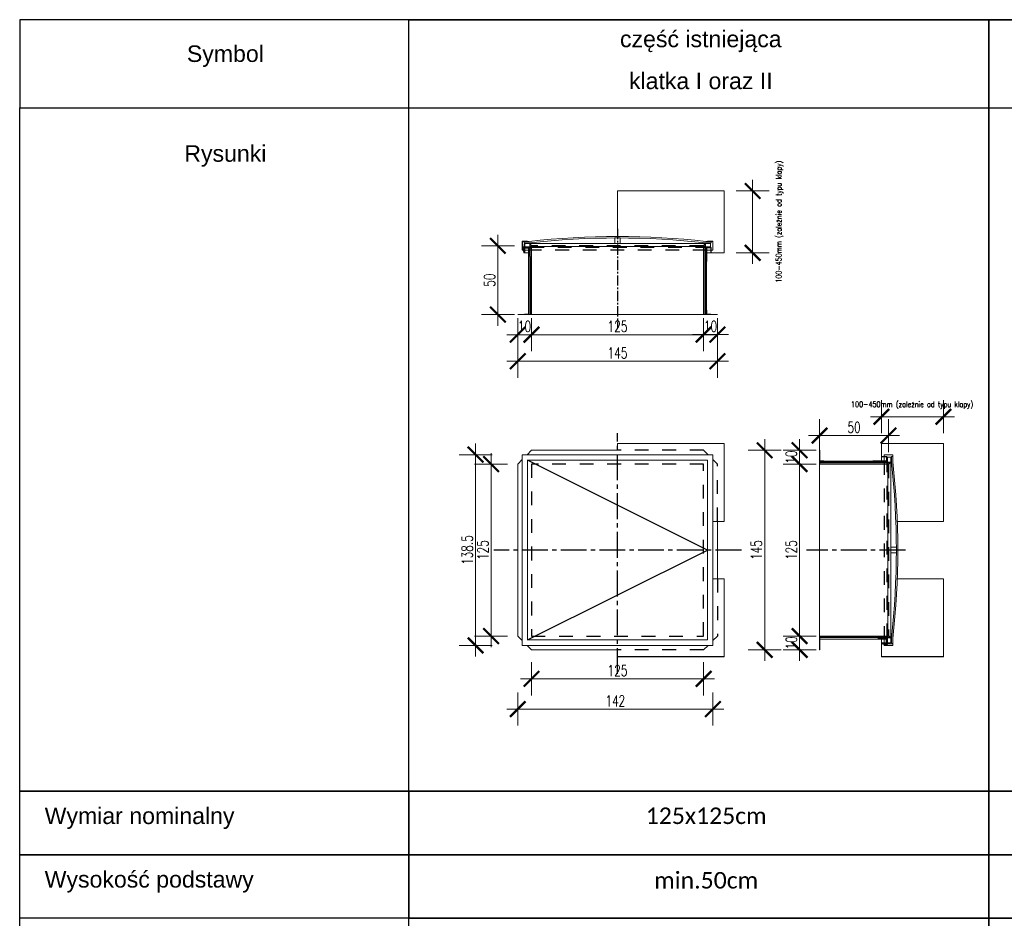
# Model space of a CAD drawing. Header units: millimetres. Extents: x 3270 to 4395, y 1975 to 3283.
# Tile 2 of 3: x 3270 to 3985, y 2630 to 3283. Entities that reach past the tile are written whole.
import ezdxf

# ---------------------------------------------------------------- set-up
doc = ezdxf.new("R2010")
doc.units = ezdxf.units.MM
doc.linetypes.add('CENTER2', pattern=[1.125, 0.75, -0.125, 0.125, -0.125])
doc.linetypes.add('PRZERYW', pattern=[4, 2, -2])
for name, color, linetype in [('CIENKA', 1, 'Continuous'), ('DESCR', 43, 'Continuous'), ('OSIE', 4, 'CENTER2'), ('PRZERYWANA', 1, 'PRZERYW')]:
    doc.layers.add(name, color=color, linetype=linetype)
doc.layers.add('GRUBA', color=7, linetype='Continuous', lineweight=18)
doc.layers.add('WYMIAROWA', color=5, linetype='Continuous', lineweight=5)
doc.styles.add('SIMPLEX', font='SIMPLEX.SHX', dxfattribs={"width": 0.7})
doc.styles.get("Standard").update_dxf_attribs({"font": 'arial.ttf'})
doc.linetypes.add('BATTING', pattern='A,0.0001,-0.1,[134,ltypeshp.shx,S=0.1,R=0,X=-0.1,Y=0],-0.2,[134,ltypeshp.shx,S=0.1,R=180,X=0.1,Y=0],-0.1', length=0.4001)
doc.dimstyles.new('OL PB 100', dxfattribs={"dimscale": 4, "dimtxt": 4, "dimasz": 0.2, "dimexe": 10, "dimexo": 10, "dimgap": 0.5, "dimtad": 1, "dimdec": 1, "dimrnd": 0.5, "dimzin": 9, "dimdsep": 46, "dimtxsty": 'SIMPLEX', "dimblk": 'thick_MSz', "dimcen": 0.05, "dimdle": 8, "dimse1": 1, "dimse2": 1, "dimclrd": 256, "dimclre": 256, "dimclrt": 3, "dimadec": 1, "dimazin": 2, "dimtfac": 1, "dimtdec": 1, "dimtix": 1, "dimtofl": 0, "dimtmove": 2, "dimatfit": 3, "dimldrblk": 'thick_MSz', "dimfxl": 10, "dimfxlon": 1, "dimtolj": 1, "dimlwd": -1, "dimlwe": -1, "dimarcsym": 0})

# ---------------------------------------------------------------- blocks, each defined once
blk = doc.blocks.new('thick_MSz')
for p, q in [((0, 15), (0, -15)), ((-10, 0), (10, 0))]:
    blk.add_line(p, q)
at = {"const_width": 2, "elevation": 2}
blk.add_lwpolyline([(-7.07, -7.07), (7.07, 7.07)], dxfattribs=at)
blk = doc.blocks.new('*D21')
at = {"layer": 'Defpoints', "color": 0, "transparency": 16777216}
for p in [(3641.61, 2834.78), (3766.61, 2834.78), (3766.61, 2803.71)]:
    blk.add_point(p, dxfattribs=at)
at = {"layer": 'WYMIAROWA', "transparency": 16777216}
blk.add_line((3642.41, 2803.71), (3765.81, 2803.71), dxfattribs=at)
at = {"layer": 'WYMIAROWA', "transparency": 16777216, "xscale": 0.8, "yscale": 0.8, "zscale": 0.8, "rotation": 180}
blk.add_blockref('thick_MSz', (3641.61, 2803.71), dxfattribs=at)
at = {"layer": 'WYMIAROWA', "transparency": 16777216, "xscale": 0.8, "yscale": 0.8, "zscale": 0.8}
blk.add_blockref('thick_MSz', (3766.61, 2803.71), dxfattribs=at)
at = {"layer": 'WYMIAROWA', "color": 3, "transparency": 16777216, "insert": (3704.11, 2809.71), "char_height": 8, "attachment_point": 5, "style": 'SIMPLEX'}
blk.add_mtext('\\A1;125', dxfattribs=at)
blk = doc.blocks.new('*D22')
at = {"layer": 'Defpoints', "color": 0, "transparency": 16777216}
for p in [(3631.61, 2834.78), (3773.4, 2834.78), (3773.4, 2781.71)]:
    blk.add_point(p, dxfattribs=at)
at = {"layer": 'WYMIAROWA', "transparency": 16777216}
blk.add_line((3632.41, 2781.71), (3772.6, 2781.71), dxfattribs=at)
at = {"layer": 'WYMIAROWA', "transparency": 16777216, "xscale": 0.8, "yscale": 0.8, "zscale": 0.8, "rotation": 180}
blk.add_blockref('thick_MSz', (3631.61, 2781.71), dxfattribs=at)
at = {"layer": 'WYMIAROWA', "transparency": 16777216, "xscale": 0.8, "yscale": 0.8, "zscale": 0.8}
blk.add_blockref('thick_MSz', (3773.4, 2781.71), dxfattribs=at)
at = {"layer": 'WYMIAROWA', "color": 3, "transparency": 16777216, "insert": (3702.51, 2787.71), "char_height": 8, "attachment_point": 5, "style": 'SIMPLEX'}
blk.add_mtext('\\A1;142', dxfattribs=at)
blk = doc.blocks.new('*D23')
at = {"layer": 'Defpoints', "color": 0, "transparency": 16777216}
for p in [(3612.27, 2959.78), (3641.61, 2959.78), (3641.61, 2834.78)]:
    blk.add_point(p, dxfattribs=at)
at = {"layer": 'WYMIAROWA', "transparency": 16777216}
blk.add_line((3612.27, 2835.58), (3612.27, 2958.98), dxfattribs=at)
at = {"layer": 'WYMIAROWA', "transparency": 16777216, "xscale": 0.8, "yscale": 0.8, "zscale": 0.8}
for p, rotation in [((3612.27, 2959.78), 90), ((3612.27, 2834.78), 270)]:
    blk.add_blockref('thick_MSz', p, dxfattribs=dict(at, rotation=rotation))
at = {"layer": 'WYMIAROWA', "color": 3, "transparency": 16777216, "insert": (3606.27, 2897.28), "char_height": 8, "attachment_point": 5, "rotation": 90, "style": 'SIMPLEX'}
blk.add_mtext('\\A1;125', dxfattribs=at)
blk = doc.blocks.new('*D24')
at = {"layer": 'Defpoints', "color": 0, "transparency": 16777216}
for p in [(3600.98, 2966.58), (3634.81, 2966.58), (3634.81, 2827.99)]:
    blk.add_point(p, dxfattribs=at)
at = {"layer": 'WYMIAROWA', "transparency": 16777216}
blk.add_line((3600.98, 2828.79), (3600.98, 2965.78), dxfattribs=at)
at = {"layer": 'WYMIAROWA', "transparency": 16777216, "xscale": 0.8, "yscale": 0.8, "zscale": 0.8}
for p, rotation in [((3600.98, 2966.58), 90), ((3600.98, 2827.99), 270)]:
    blk.add_blockref('thick_MSz', p, dxfattribs=dict(at, rotation=rotation))
at = {"layer": 'WYMIAROWA', "color": 3, "transparency": 16777216, "insert": (3594.98, 2897.28), "char_height": 8, "attachment_point": 5, "rotation": 90, "style": 'SIMPLEX'}
blk.add_mtext('\\A1;138.5', dxfattribs=at)
blk = doc.blocks.new('*D26')
at = {"layer": 'Defpoints', "color": 0, "transparency": 16777216}
for p in [(3900.84, 2980.45), (3850.85, 2959.78), (3900.84, 2959.78)]:
    blk.add_point(p, dxfattribs=at)
at = {"layer": 'WYMIAROWA', "transparency": 16777216}
blk.add_line((3851.65, 2980.45), (3900.04, 2980.45), dxfattribs=at)
at = {"layer": 'WYMIAROWA', "transparency": 16777216, "xscale": 0.8, "yscale": 0.8, "zscale": 0.8, "rotation": 180}
blk.add_blockref('thick_MSz', (3850.85, 2980.45), dxfattribs=at)
at = {"layer": 'WYMIAROWA', "transparency": 16777216, "xscale": 0.8, "yscale": 0.8, "zscale": 0.8}
blk.add_blockref('thick_MSz', (3900.84, 2980.45), dxfattribs=at)
at = {"layer": 'WYMIAROWA', "color": 3, "transparency": 16777216, "insert": (3875.85, 2986.45), "char_height": 8, "attachment_point": 5, "style": 'SIMPLEX'}
blk.add_mtext('\\A1;50', dxfattribs=at)
blk = doc.blocks.new('*D25')
at = {"layer": 'Defpoints', "color": 0, "transparency": 16777216}
for p in [(3940.75, 2994.15), (3895.75, 2974.78), (3940.75, 2974.78)]:
    blk.add_point(p, dxfattribs=at)
at = {"layer": 'WYMIAROWA', "transparency": 16777216}
blk.add_line((3896.55, 2994.15), (3939.95, 2994.15), dxfattribs=at)
at = {"layer": 'WYMIAROWA', "transparency": 16777216, "xscale": 0.8, "yscale": 0.8, "zscale": 0.8, "rotation": 180}
blk.add_blockref('thick_MSz', (3895.75, 2994.15), dxfattribs=at)
at = {"layer": 'WYMIAROWA', "transparency": 16777216, "xscale": 0.8, "yscale": 0.8, "zscale": 0.8}
blk.add_blockref('thick_MSz', (3940.75, 2994.15), dxfattribs=at)
at = {"layer": 'WYMIAROWA', "color": 3, "transparency": 16777216, "insert": (3918.05, 3002.54), "char_height": 4, "attachment_point": 5, "style": 'SIMPLEX'}
blk.add_mtext('\\A1;100-450mm (zależnie od typu klapy)', dxfattribs=at)
blk = doc.blocks.new('*D30')
at = {"layer": 'Defpoints', "color": 0, "transparency": 16777216}
for p in [(3617.19, 3118.31), (3637.86, 3118.31), (3637.86, 3068.31)]:
    blk.add_point(p, dxfattribs=at)
at = {"layer": 'WYMIAROWA', "transparency": 16777216}
blk.add_line((3617.19, 3069.11), (3617.19, 3117.51), dxfattribs=at)
at = {"layer": 'WYMIAROWA', "transparency": 16777216, "xscale": 0.8, "yscale": 0.8, "zscale": 0.8}
for p, rotation in [((3617.19, 3118.31), 90), ((3617.19, 3068.31), 270)]:
    blk.add_blockref('thick_MSz', p, dxfattribs=dict(at, rotation=rotation))
at = {"layer": 'WYMIAROWA', "color": 3, "transparency": 16777216, "insert": (3611.19, 3093.31), "char_height": 8, "attachment_point": 5, "rotation": 90, "style": 'SIMPLEX'}
blk.add_mtext('\\A1;50', dxfattribs=at)
blk = doc.blocks.new('*D29')
at = {"layer": 'Defpoints', "color": 0, "transparency": 16777216}
for p in [(3782.86, 3158.21), (3802.23, 3158.21), (3782.86, 3113.21)]:
    blk.add_point(p, dxfattribs=at)
at = {"layer": 'WYMIAROWA', "transparency": 16777216}
blk.add_line((3802.23, 3114.01), (3802.23, 3157.41), dxfattribs=at)
at = {"layer": 'WYMIAROWA', "transparency": 16777216, "xscale": 0.8, "yscale": 0.8, "zscale": 0.8}
for p, rotation in [((3802.23, 3158.21), 90), ((3802.23, 3113.21), 270)]:
    blk.add_blockref('thick_MSz', p, dxfattribs=dict(at, rotation=rotation))
at = {"layer": 'WYMIAROWA', "color": 3, "transparency": 16777216, "insert": (3821.8, 3135.85), "char_height": 4, "attachment_point": 5, "rotation": 90, "style": 'SIMPLEX'}
blk.add_mtext('\\A1;100-450mm (zależnie od typu klapy)', dxfattribs=at)
blk = doc.blocks.new('*D34')
at = {"layer": 'Defpoints', "color": 0, "transparency": 16777216}
for p in [(3641.61, 3063.71), (3766.61, 3063.71), (3641.61, 3053.75)]:
    blk.add_point(p, dxfattribs=at)
at = {"layer": 'WYMIAROWA', "transparency": 16777216}
blk.add_line((3765.81, 3053.75), (3642.41, 3053.75), dxfattribs=at)
at = {"layer": 'WYMIAROWA', "transparency": 16777216, "xscale": 0.8, "yscale": 0.8, "zscale": 0.8, "rotation": 180}
blk.add_blockref('thick_MSz', (3641.61, 3053.75), dxfattribs=at)
at = {"layer": 'WYMIAROWA', "transparency": 16777216, "xscale": 0.8, "yscale": 0.8, "zscale": 0.8}
blk.add_blockref('thick_MSz', (3766.61, 3053.75), dxfattribs=at)
at = {"layer": 'WYMIAROWA', "color": 3, "transparency": 16777216, "insert": (3704.11, 3059.75), "char_height": 8, "attachment_point": 5, "style": 'SIMPLEX'}
blk.add_mtext('\\A1;125', dxfattribs=at)
blk = doc.blocks.new('*D35')
at = {"layer": 'Defpoints', "color": 0, "transparency": 16777216}
for p in [(3631.61, 3068.31), (3641.61, 3068.56), (3631.61, 3053.75)]:
    blk.add_point(p, dxfattribs=at)
at = {"layer": 'WYMIAROWA', "transparency": 16777216}
for p, q in [((3630.81, 3053.75), (3630.01, 3053.75)), ((3642.41, 3053.75), (3643.21, 3053.75))]:
    blk.add_line(p, q, dxfattribs=at)
at = {"layer": 'WYMIAROWA', "transparency": 16777216, "xscale": 0.8, "yscale": 0.8, "zscale": 0.8}
blk.add_blockref('thick_MSz', (3631.61, 3053.75), dxfattribs=at)
at = {"layer": 'WYMIAROWA', "transparency": 16777216, "xscale": 0.8, "yscale": 0.8, "zscale": 0.8, "rotation": 180}
blk.add_blockref('thick_MSz', (3641.61, 3053.75), dxfattribs=at)
at = {"layer": 'WYMIAROWA', "color": 3, "transparency": 16777216, "insert": (3636.61, 3059.75), "char_height": 8, "attachment_point": 5, "style": 'SIMPLEX'}
blk.add_mtext('\\A1;10', dxfattribs=at)
blk = doc.blocks.new('*D36')
at = {"layer": 'Defpoints', "color": 0, "transparency": 16777216}
for p in [(3766.61, 3068.39), (3776.61, 3068.39), (3776.61, 3053.82)]:
    blk.add_point(p, dxfattribs=at)
at = {"layer": 'WYMIAROWA', "transparency": 16777216}
for p, q in [((3765.81, 3053.82), (3765.01, 3053.82)), ((3777.41, 3053.82), (3778.21, 3053.82))]:
    blk.add_line(p, q, dxfattribs=at)
at = {"layer": 'WYMIAROWA', "transparency": 16777216, "xscale": 0.8, "yscale": 0.8, "zscale": 0.8}
blk.add_blockref('thick_MSz', (3766.61, 3053.82), dxfattribs=at)
at = {"layer": 'WYMIAROWA', "transparency": 16777216, "xscale": 0.8, "yscale": 0.8, "zscale": 0.8, "rotation": 180}
blk.add_blockref('thick_MSz', (3776.61, 3053.82), dxfattribs=at)
at = {"layer": 'WYMIAROWA', "color": 3, "transparency": 16777216, "insert": (3771.61, 3059.82), "char_height": 8, "attachment_point": 5, "style": 'SIMPLEX'}
blk.add_mtext('\\A1;10', dxfattribs=at)
blk = doc.blocks.new('*D33')
at = {"layer": 'Defpoints', "color": 0, "transparency": 16777216}
for p in [(3631.61, 3068.31), (3776.61, 3068.39), (3631.61, 3034.49)]:
    blk.add_point(p, dxfattribs=at)
at = {"layer": 'WYMIAROWA', "transparency": 16777216}
blk.add_line((3775.81, 3034.49), (3632.41, 3034.49), dxfattribs=at)
at = {"layer": 'WYMIAROWA', "transparency": 16777216, "xscale": 0.8, "yscale": 0.8, "zscale": 0.8, "rotation": 180}
blk.add_blockref('thick_MSz', (3631.61, 3034.49), dxfattribs=at)
at = {"layer": 'WYMIAROWA', "transparency": 16777216, "xscale": 0.8, "yscale": 0.8, "zscale": 0.8}
blk.add_blockref('thick_MSz', (3776.61, 3034.49), dxfattribs=at)
at = {"layer": 'WYMIAROWA', "color": 3, "transparency": 16777216, "insert": (3704.11, 3040.49), "char_height": 8, "attachment_point": 5, "style": 'SIMPLEX'}
blk.add_mtext('\\A1;145', dxfattribs=at)
blk = doc.blocks.new('*D38')
at = {"layer": 'Defpoints', "color": 0, "transparency": 16777216}
for p in [(3846.25, 2959.78), (3836.28, 2834.78), (3846.25, 2834.78)]:
    blk.add_point(p, dxfattribs=at)
at = {"layer": 'WYMIAROWA', "transparency": 16777216}
blk.add_line((3836.28, 2958.98), (3836.28, 2835.58), dxfattribs=at)
at = {"layer": 'WYMIAROWA', "transparency": 16777216, "xscale": 0.8, "yscale": 0.8, "zscale": 0.8}
for p, rotation in [((3836.28, 2959.78), 90), ((3836.28, 2834.78), 270)]:
    blk.add_blockref('thick_MSz', p, dxfattribs=dict(at, rotation=rotation))
at = {"layer": 'WYMIAROWA', "color": 3, "transparency": 16777216, "insert": (3830.28, 2897.28), "char_height": 8, "attachment_point": 5, "rotation": 90, "style": 'SIMPLEX'}
blk.add_mtext('\\A1;125', dxfattribs=at)
blk = doc.blocks.new('*D39')
at = {"layer": 'Defpoints', "color": 0, "transparency": 16777216}
for p in [(3851.1, 2834.78), (3836.36, 2824.78), (3850.92, 2824.78)]:
    blk.add_point(p, dxfattribs=at)
at = {"layer": 'WYMIAROWA', "transparency": 16777216}
for p, q in [((3836.36, 2835.58), (3836.36, 2836.38)), ((3836.36, 2823.98), (3836.36, 2823.18))]:
    blk.add_line(p, q, dxfattribs=at)
at = {"layer": 'WYMIAROWA', "transparency": 16777216, "xscale": 0.8, "yscale": 0.8, "zscale": 0.8}
for p, rotation in [((3836.36, 2834.78), 270), ((3836.36, 2824.78), 90)]:
    blk.add_blockref('thick_MSz', p, dxfattribs=dict(at, rotation=rotation))
at = {"layer": 'WYMIAROWA', "color": 3, "transparency": 16777216, "insert": (3830.36, 2829.78), "char_height": 8, "attachment_point": 5, "rotation": 90, "style": 'SIMPLEX'}
blk.add_mtext('\\A1;10', dxfattribs=at)
blk = doc.blocks.new('*D40')
at = {"layer": 'Defpoints', "color": 0, "transparency": 16777216}
for p in [(3836.28, 2969.78), (3850.85, 2969.78), (3850.85, 2959.78)]:
    blk.add_point(p, dxfattribs=at)
at = {"layer": 'WYMIAROWA', "transparency": 16777216}
for p, q in [((3836.28, 2970.58), (3836.28, 2971.38)), ((3836.28, 2958.98), (3836.28, 2958.18))]:
    blk.add_line(p, q, dxfattribs=at)
at = {"layer": 'WYMIAROWA', "transparency": 16777216, "xscale": 0.8, "yscale": 0.8, "zscale": 0.8}
for p, rotation in [((3836.28, 2969.78), 270), ((3836.28, 2959.78), 90)]:
    blk.add_blockref('thick_MSz', p, dxfattribs=dict(at, rotation=rotation))
at = {"layer": 'WYMIAROWA', "color": 3, "transparency": 16777216, "insert": (3830.28, 2964.78), "char_height": 8, "attachment_point": 5, "rotation": 90, "style": 'SIMPLEX'}
blk.add_mtext('\\A1;10', dxfattribs=at)
blk = doc.blocks.new('*D37')
at = {"layer": 'Defpoints', "color": 0, "transparency": 16777216}
for p in [(3850.85, 2969.78), (3810.96, 2824.78), (3850.92, 2824.78)]:
    blk.add_point(p, dxfattribs=at)
at = {"layer": 'WYMIAROWA', "transparency": 16777216}
blk.add_line((3810.96, 2968.98), (3810.96, 2825.58), dxfattribs=at)
at = {"layer": 'WYMIAROWA', "transparency": 16777216, "xscale": 0.8, "yscale": 0.8, "zscale": 0.8}
for p, rotation in [((3810.96, 2969.78), 90), ((3810.96, 2824.78), 270)]:
    blk.add_blockref('thick_MSz', p, dxfattribs=dict(at, rotation=rotation))
at = {"layer": 'WYMIAROWA', "color": 3, "transparency": 16777216, "insert": (3804.96, 2897.28), "char_height": 8, "attachment_point": 5, "rotation": 90, "style": 'SIMPLEX'}
blk.add_mtext('\\A1;145', dxfattribs=at)

msp = doc.modelspace()

# ---------------------------------------------------------------- linework, layer by layer
at = {"layer": 'CIENKA', "color": 252, "linetype": 'BATTING', "ltscale": 0.1}
msp.add_line((3640.25, 3110.66), (3640.25, 3116.66), dxfattribs=at)
at = {"layer": 'CIENKA', "linetype": 'BATTING', "ltscale": 2}
for p, q in [((3767.76, 3116.96), (3767.76, 3068.46)), ((3640.46, 3110.66), (3640.46, 3068.46)), ((3899.5, 2960.93), (3851, 2960.93)), ((3893.2, 2833.63), (3851, 2833.63))]:
    msp.add_line(p, q, dxfattribs=at)
at = {"layer": 'CIENKA', "linetype": 'BATTING', "ltscale": 20}
msp.add_line((3893.2, 2833.42), (3899.2, 2833.42), dxfattribs=at)
at = {"layer": 'CIENKA', "color": 4}
msp.add_lwpolyline([(3638.78, 2831.96), (3769.43, 2897.28), (3638.78, 2962.61)], dxfattribs=at)
at = {"layer": 'DESCR'}
msp.add_line((3269.89, 2722.02), (3973.74, 2722.02), dxfattribs=at)
for points in [[(3269.89, 3218.62), (4389.51, 3218.62), (4389.51, 3282.63), (3269.89, 3282.63)], [(3552.58, 3282.63), (3973.74, 3282.63), (3973.74, 2722.02), (3552.58, 2722.02)], [(3973.74, 3282.63), (4394.91, 3282.63), (4394.91, 2722.02), (3973.74, 2722.02)], [(3269.89, 3218.62), (4394.91, 3218.62), (4394.91, 2020.66), (3269.89, 2020.66)], [(3269.89, 2722.02), (3552.58, 2722.02), (3552.58, 2722.02), (3269.89, 2722.02)], [(3269.89, 2722.02), (3552.58, 2722.02), (3552.58, 2675.87), (3269.89, 2675.87)], [(3552.58, 2722.02), (3973.74, 2722.02), (3973.74, 2722.02), (3552.58, 2722.02)], [(3552.58, 2722.02), (3973.74, 2722.02), (3973.74, 2675.87), (3552.58, 2675.87)], [(3973.74, 2722.02), (4394.91, 2722.02), (4394.91, 2722.02), (3973.74, 2722.02)], [(3973.74, 2722.02), (4394.91, 2722.02), (4394.91, 2675.87), (3973.74, 2675.87)], [(3269.89, 2675.87), (3552.58, 2675.87), (3552.58, 2629.71), (3269.89, 2629.71)], [(3552.58, 2675.87), (3973.74, 2675.87), (3973.74, 2629.71), (3552.58, 2629.71)], [(3973.74, 2675.87), (4394.91, 2675.87), (4394.91, 2629.71), (3973.74, 2629.71)], [(3552.58, 2629.71), (3973.74, 2629.71), (3973.74, 2583.55), (3552.58, 2583.55)], [(3973.74, 2629.71), (4394.91, 2629.71), (4394.91, 2583.55), (3973.74, 2583.55)]]:
    msp.add_lwpolyline(points, close=True, dxfattribs=at)
msp.add_lwpolyline([(3552.58, 2722.02), (3552.58, 3218.62)], dxfattribs=at)
at = {"layer": 'GRUBA'}
for p, q in [((3781.61, 3158.21), (3704.11, 3158.21)), ((3704.11, 3158.21), (3704.11, 3125.1)), ((3781.48, 3113.34), (3781.48, 3158.21)), ((3781.61, 3113.21), (3781.61, 3158.21)), ((3634.81, 3115.11), (3634.81, 3121.36)), ((3634.96, 3121.31), (3634.96, 3115.11)), ((3635.06, 3121.61), (3638.78, 3121.61)), ((3638.81, 3121.46), (3635.11, 3121.46)), ((3636.17, 3118), (3635.83, 3117.32)), ((3636.13, 3117.32), (3636.47, 3118)), ((3639.92, 3121.46), (3636.18, 3121.46)), ((3636.18, 3121.46), (3636.18, 3120.41)), ((3639.92, 3120.41), (3636.18, 3120.41)), ((3636.2, 3118.13), (3636.2, 3119.86)), ((3636.2, 3119.86), (3636.5, 3119.86)), ((3636.51, 3119.86), (3636.51, 3118.13)), ((3638.01, 3120.11), (3638.01, 3120.41)), ((3638.78, 3121.61), (3638.78, 3121.46)), ((3639.01, 3120.11), (3639.01, 3120.41)), ((3767.96, 3120.11), (3640.26, 3120.11)), ((3640.51, 3119.84), (3642.4, 3117.78)), ((3640.62, 3117.16), (3641.22, 3118.21)), ((3641.27, 3117.99), (3640.75, 3117.09)), ((3641.43, 3118.31), (3641.61, 3118.31)), ((3641.46, 3068.56), (3641.46, 3117.94)), ((3641.61, 3118.31), (3641.91, 3118.31)), ((3641.61, 3118.11), (3641.61, 3118.31)), ((3641.61, 3118.11), (3641.61, 3068.56)), ((3641.61, 3118.11), (3641.61, 3068.56)), ((3702.11, 3124.06), (3702.11, 3120.11)), ((3706.11, 3124.06), (3702.11, 3124.06)), ((3704.11, 3124.26), (3704.11, 3124.06)), ((3706.11, 3124.06), (3706.11, 3120.11)), ((3767.71, 3119.84), (3765.82, 3117.78)), ((3766.61, 3118.31), (3766.3, 3118.31)), ((3766.61, 3118.11), (3766.61, 3118.31)), ((3766.78, 3118.31), (3766.61, 3118.31)), ((3766.61, 3118.11), (3766.61, 3068.56)), ((3766.76, 3068.56), (3766.76, 3117.94)), ((3766.94, 3117.99), (3767.46, 3117.09)), ((3767.59, 3117.16), (3766.99, 3118.21)), ((3768.3, 3121.46), (3772.04, 3121.46)), ((3769.21, 3121.46), (3768.3, 3121.46)), ((3768.3, 3120.41), (3772.04, 3120.41)), ((3769.21, 3120.11), (3769.21, 3120.41)), ((3770.21, 3120.41), (3769.21, 3120.41)), ((3770.24, 3121.46), (3769.24, 3121.46)), ((3769.4, 3121.46), (3773.1, 3121.46)), ((3773.15, 3121.61), (3769.43, 3121.61)), ((3769.43, 3121.61), (3769.43, 3121.46)), ((3770.21, 3120.11), (3770.21, 3120.41)), ((3772.04, 3121.46), (3772.04, 3120.41)), ((3773.25, 3121.31), (3773.25, 3115.11)), ((3773.4, 3115.11), (3773.4, 3121.36)), ((3634.81, 3115.11), (3634.96, 3115.11)), ((3634.96, 3115.11), (3635.8, 3115.11)), ((3635.8, 3114.16), (3635.8, 3117.19)), ((3636.1, 3114.62), (3636.1, 3117.19)), ((3636.11, 3114.62), (3636.11, 3116.86)), ((3636.11, 3115.04), (3636.26, 3115.04)), ((3636.11, 3113.21), (3636.11, 3113.7)), ((3636.26, 3113.21), (3636.11, 3113.21)), ((3636.26, 3116.86), (3636.26, 3114.66)), ((3636.26, 3115.92), (3636.26, 3114.66)), ((3636.5, 3115.11), (3636.26, 3115.11)), ((3636.26, 3113.66), (3636.26, 3113.21)), ((3636.26, 3113.21), (3639.36, 3113.21)), ((3636.3, 3114.66), (3636.5, 3114.66)), ((3636.3, 3114.36), (3636.5, 3114.36)), ((3636.36, 3117.11), (3640.53, 3117.11)), ((3640.53, 3116.96), (3636.36, 3116.96)), ((3636.5, 3116.66), (3636.5, 3114.16)), ((3636.8, 3116.56), (3636.8, 3114.16)), ((3639.36, 3115.11), (3636.8, 3115.11)), ((3641, 3116.66), (3636.9, 3116.66)), ((3638.01, 3117.11), (3638.01, 3117.41)), ((3638.08, 3117.11), (3638.58, 3117.11)), ((3638.08, 3117.11), (3638.58, 3117.11)), ((3639.01, 3117.11), (3639.01, 3117.41)), ((3639.36, 3106.96), (3639.36, 3116.66)), ((3639.46, 3068.46), (3639.46, 3116.66)), ((3640.26, 3117.41), (3640.76, 3117.41)), ((3641.16, 3116.96), (3640.53, 3116.96)), ((3641.1, 3116.56), (3641.1, 3110.66)), ((3765.82, 3117.78), (3642.4, 3117.78)), ((3767.96, 3117.41), (3767.45, 3117.41)), ((3771.86, 3117.11), (3767.68, 3117.11)), ((3767.68, 3116.96), (3771.86, 3116.96)), ((3768.76, 3068.46), (3768.76, 3116.96)), ((3768.86, 3106.96), (3768.86, 3116.71)), ((3771.96, 3115.11), (3768.86, 3115.11)), ((3768.86, 3113.34), (3771.96, 3113.34)), ((3771.96, 3113.21), (3768.86, 3113.21)), ((3768.86, 3113.21), (3781.61, 3113.21)), ((3769.01, 3116.86), (3770.76, 3116.86)), ((3769.21, 3117.11), (3769.21, 3117.41)), ((3770.14, 3117.11), (3769.64, 3117.11)), ((3770.21, 3117.11), (3770.21, 3117.41)), ((3770.76, 3116.86), (3770.76, 3116.96)), ((3771.96, 3116.86), (3771.96, 3113.21)), ((3771.96, 3115.92), (3771.96, 3113.21)), ((3771.96, 3113.66), (3771.96, 3113.21)), ((3771.96, 3113.21), (3772.11, 3113.21)), ((3772.11, 3113.21), (3772.11, 3116.86)), ((3773.25, 3115.11), (3772.11, 3115.11)), ((3772.11, 3113.21), (3772.11, 3113.7)), ((3772.11, 3113.34), (3781.48, 3113.34)), ((3773.4, 3115.11), (3773.25, 3115.11)), ((3639.46, 3106.96), (3639.36, 3106.96)), ((3641.1, 3110.66), (3641.46, 3110.66)), ((3768.76, 3106.96), (3768.86, 3106.96)), ((3631.61, 3068.46), (3641.36, 3068.46)), ((3631.61, 3068.31), (3631.61, 3068.46)), ((3641.36, 3068.31), (3631.61, 3068.31)), ((3636.46, 3068.56), (3639.21, 3068.56)), ((3636.46, 3068.46), (3636.46, 3068.56)), ((3639.36, 3068.71), (3639.36, 3071.46)), ((3639.36, 3071.46), (3639.46, 3071.46)), ((3766.61, 3068.31), (3641.61, 3068.31)), ((3766.61, 3068.31), (3749.98, 3068.31)), ((3776.61, 3068.46), (3766.86, 3068.46)), ((3766.86, 3068.31), (3776.61, 3068.31)), ((3768.86, 3071.46), (3768.76, 3071.46)), ((3768.86, 3068.71), (3768.86, 3071.46)), ((3771.76, 3068.56), (3769.01, 3068.56)), ((3771.76, 3068.46), (3771.76, 3068.56)), ((3776.61, 3068.31), (3776.61, 3068.46)), ((3641.61, 2969.78), (3638.4, 2966.58)), ((3781.61, 2974.78), (3704.11, 2974.78)), ((3704.11, 2974.78), (3704.11, 2969.78)), ((3781.48, 2974.66), (3704.11, 2974.66)), ((3781.48, 2918.11), (3781.48, 2974.66)), ((3781.61, 2918.11), (3781.61, 2974.78)), ((3850.85, 2960.03), (3850.85, 2969.78)), ((3850.85, 2969.78), (3851, 2969.78)), ((3851, 2969.78), (3851, 2960.03)), ((3895.75, 2974.78), (3940.75, 2974.78)), ((3895.75, 2962.03), (3895.75, 2974.78)), ((3895.87, 2974.66), (3940.75, 2974.66)), ((3895.87, 2965.28), (3895.87, 2974.66)), ((3940.75, 2974.78), (3940.75, 2918.11)), ((3634.81, 2962.99), (3631.61, 2959.78)), ((3851, 2964.93), (3851.1, 2964.93)), ((3851, 2961.93), (3899.5, 2961.93)), ((3851.1, 2964.93), (3851.1, 2962.18)), ((3851.25, 2962.03), (3854, 2962.03)), ((3854, 2962.03), (3854, 2961.93)), ((3889.5, 2961.93), (3889.5, 2962.03)), ((3889.5, 2962.03), (3899.25, 2962.03)), ((3895.75, 2965.28), (3899.4, 2965.28)), ((3895.75, 2965.28), (3896.24, 2965.28)), ((3895.75, 2965.13), (3895.75, 2965.28)), ((3898.45, 2965.13), (3895.75, 2965.13)), ((3899.4, 2965.13), (3895.75, 2965.13)), ((3896.2, 2965.13), (3895.75, 2965.13)), ((3895.75, 2965.13), (3895.75, 2962.03)), ((3895.87, 2962.03), (3895.87, 2965.13)), ((3897.65, 2966.58), (3903.9, 2966.58)), ((3897.65, 2966.58), (3897.65, 2966.43)), ((3903.85, 2966.43), (3897.65, 2966.43)), ((3897.65, 2966.43), (3897.65, 2965.29)), ((3897.65, 2965.13), (3897.65, 2962.03)), ((3899.4, 2962.18), (3899.4, 2963.93)), ((3899.4, 2963.93), (3899.5, 2963.93)), ((3899.5, 2960.85), (3899.5, 2965.03)), ((3900.52, 2960.12), (3899.62, 2960.64)), ((3899.65, 2965.03), (3899.65, 2960.85)), ((3899.65, 2963.38), (3899.95, 2963.38)), ((3899.65, 2963.31), (3899.65, 2962.81)), ((3899.65, 2962.38), (3899.95, 2962.38)), ((3899.7, 2960.77), (3900.74, 2960.16)), ((3899.95, 2961.13), (3899.95, 2960.62)), ((3902.37, 2960.88), (3900.31, 2958.99)), ((3902.65, 2963.38), (3902.95, 2963.38)), ((3902.65, 2962.38), (3902.95, 2962.38)), ((3902.65, 2961.13), (3902.65, 2833.43)), ((3902.95, 2961.47), (3902.95, 2965.21)), ((3904, 2965.21), (3902.95, 2965.21)), ((3902.95, 2963.38), (3902.95, 2962.38)), ((3904, 2962.58), (3904, 2966.28)), ((3904, 2961.47), (3904, 2965.21)), ((3904, 2963.41), (3904, 2962.41)), ((3904.15, 2962.61), (3904, 2962.61)), ((3904, 2962.38), (3904, 2961.47)), ((3904.15, 2966.33), (3904.15, 2962.61)), ((3850.85, 2959.78), (3850.85, 2943.15)), ((3850.85, 2959.78), (3850.85, 2834.78)), ((3851.1, 2959.93), (3900.47, 2959.93)), ((3900.64, 2959.78), (3851.1, 2959.78)), ((3900.31, 2958.99), (3900.31, 2835.57)), ((3900.64, 2959.78), (3900.84, 2959.78)), ((3900.84, 2959.96), (3900.84, 2959.78)), ((3900.84, 2959.78), (3900.84, 2959.48)), ((3773.4, 2918.11), (3781.61, 2918.11)), ((3907.25, 2918.11), (3940.75, 2918.11)), ((3906.59, 2899.28), (3902.65, 2899.28)), ((3906.59, 2899.28), (3906.59, 2895.28)), ((3906.79, 2897.28), (3906.59, 2897.28)), ((3906.59, 2895.28), (3902.65, 2895.28)), ((3773.4, 2876.45), (3781.61, 2876.45)), ((3781.48, 2876.45), (3781.48, 2819.91)), ((3781.61, 2876.45), (3781.61, 2819.78)), ((3907.25, 2876.45), (3940.75, 2876.45)), ((3940.75, 2876.45), (3940.75, 2819.78)), ((3634.81, 2831.58), (3631.61, 2834.78)), ((3850.85, 2834.53), (3850.85, 2824.78)), ((3851, 2824.78), (3851, 2834.53)), ((3851, 2832.63), (3899.2, 2832.63)), ((3900.64, 2834.78), (3851.1, 2834.78)), ((3900.64, 2834.78), (3851.1, 2834.78)), ((3851.1, 2834.63), (3900.47, 2834.63)), ((3851.1, 2829.63), (3851.1, 2832.38)), ((3851.25, 2832.53), (3854, 2832.53)), ((3854, 2832.53), (3854, 2832.63)), ((3889.5, 2832.63), (3889.5, 2832.53)), ((3889.5, 2832.53), (3899.2, 2832.53)), ((3893.2, 2834.28), (3893.2, 2834.63)), ((3899.1, 2834.28), (3893.2, 2834.28)), ((3895.75, 2829.43), (3895.75, 2832.53)), ((3895.75, 2832.53), (3895.75, 2819.78)), ((3895.75, 2829.43), (3895.75, 2832.53)), ((3895.87, 2832.53), (3895.87, 2829.43)), ((3897.65, 2832.53), (3897.65, 2829.98)), ((3899.2, 2834.18), (3899.2, 2830.08)), ((3899.5, 2834.33), (3899.5, 2833.71)), ((3899.5, 2833.71), (3899.5, 2829.53)), ((3900.52, 2834.44), (3899.62, 2833.92)), ((3899.65, 2829.53), (3899.65, 2833.71)), ((3899.65, 2832.18), (3899.95, 2832.18)), ((3899.7, 2833.79), (3900.74, 2834.4)), ((3899.95, 2833.43), (3899.95, 2833.94)), ((3902.37, 2833.68), (3900.31, 2835.57)), ((3900.64, 2834.78), (3900.84, 2834.78)), ((3900.84, 2834.78), (3900.84, 2835.08)), ((3900.84, 2834.61), (3900.84, 2834.78)), ((3902.65, 2832.18), (3902.95, 2832.18)), ((3902.95, 2833.09), (3902.95, 2829.35)), ((3904, 2833.09), (3904, 2829.35)), ((3904, 2831.99), (3904, 2828.29)), ((3904.15, 2831.96), (3904, 2831.96)), ((3904.15, 2828.24), (3904.15, 2831.96)), ((3641.61, 2824.78), (3638.4, 2827.99)), ((3704.11, 2819.78), (3704.11, 2824.78)), ((3850.85, 2824.78), (3851, 2824.78)), ((3851, 2829.63), (3851.1, 2829.63)), ((3896.2, 2829.43), (3895.75, 2829.43)), ((3895.75, 2829.43), (3895.75, 2829.28)), ((3895.75, 2829.28), (3896.24, 2829.28)), ((3895.87, 2829.28), (3895.87, 2819.91)), ((3899.1, 2829.98), (3896.7, 2829.98)), ((3899.2, 2829.68), (3896.7, 2829.68)), ((3896.7, 2828.98), (3899.73, 2828.98)), ((3896.9, 2829.48), (3896.9, 2829.68)), ((3897.15, 2829.28), (3899.73, 2829.28)), ((3897.16, 2829.28), (3899.4, 2829.28)), ((3898.45, 2829.43), (3897.19, 2829.43)), ((3899.4, 2829.43), (3897.19, 2829.43)), ((3897.2, 2829.48), (3897.2, 2829.68)), ((3897.57, 2829.28), (3897.57, 2829.43)), ((3897.65, 2829.68), (3897.65, 2829.43)), ((3897.65, 2828.14), (3897.65, 2828.98)), ((3903.85, 2828.14), (3897.65, 2828.14)), ((3897.65, 2827.99), (3897.65, 2828.14)), ((3897.65, 2827.99), (3903.9, 2827.99)), ((3899.65, 2831.25), (3899.65, 2831.75)), ((3899.65, 2831.25), (3899.65, 2831.75)), ((3899.65, 2831.18), (3899.95, 2831.18)), ((3899.86, 2829.31), (3900.53, 2829.64)), ((3900.53, 2829.34), (3899.86, 2829.01)), ((3902.4, 2829.68), (3900.67, 2829.68)), ((3900.67, 2829.38), (3902.4, 2829.38)), ((3902.4, 2829.38), (3902.4, 2829.68)), ((3902.65, 2831.18), (3902.95, 2831.18)), ((3904, 2829.35), (3902.95, 2829.35)), ((3781.48, 2819.91), (3704.11, 2819.91)), ((3781.61, 2819.78), (3704.11, 2819.78)), ((3895.75, 2819.78), (3940.75, 2819.78)), ((3895.87, 2819.91), (3940.75, 2819.91))]:
    msp.add_line(p, q, dxfattribs=at)
at = {"layer": 'GRUBA', "color": 7}
for p, q in [((3767.71, 3119.86), (3767.71, 3117.66)), ((3771.46, 3120.11), (3767.96, 3120.11)), ((3771.71, 3118.76), (3771.71, 3119.86)), ((3771.71, 3117.66), (3771.71, 3118.76)), ((3639.68, 3116.96), (3636.93, 3116.96)), ((3767.96, 3117.41), (3771.46, 3117.41)), ((3768.53, 3116.96), (3771.28, 3116.96)), ((3899.5, 2961.71), (3899.5, 2964.46)), ((3899.95, 2961.13), (3899.95, 2964.63)), ((3900.2, 2964.88), (3901.3, 2964.88)), ((3902.4, 2960.88), (3900.2, 2960.88)), ((3901.3, 2964.88), (3902.4, 2964.88)), ((3902.65, 2964.63), (3902.65, 2961.13)), ((3899.5, 2832.86), (3899.5, 2830.11))]:
    msp.add_line(p, q, dxfattribs=at)
for points in [[(3636.51, 3118.61), (3636.51, 3118.61), (3636.51, 3119.86), (3636.51, 3119.86, -0.414214), (3636.76, 3120.11), (3640.26, 3120.11, -0.414214), (3640.51, 3119.86), (3640.51, 3117.66, -0.414214), (3640.26, 3117.41), (3636.76, 3117.41, -0.414214), (3636.51, 3117.66), (3636.51, 3118.61)], [(3636.66, 3119.86), (3636.66, 3119.86, -0.414214), (3636.76, 3119.96), (3640.26, 3119.96, -0.414214), (3640.36, 3119.86), (3640.36, 3117.66, -0.414214), (3640.26, 3117.56), (3636.76, 3117.56, -0.414214), (3636.66, 3117.66), (3636.66, 3119.86)], [(3771.56, 3119.86), (3771.56, 3119.86, 0.414214), (3771.46, 3119.96), (3767.96, 3119.96, 0.414214), (3767.86, 3119.86), (3767.86, 3117.66, 0.414214), (3767.96, 3117.56), (3771.46, 3117.56, 0.414214), (3771.56, 3117.66), (3771.56, 3119.86)], [(3902.4, 2964.73), (3902.4, 2964.73, -0.414214), (3902.5, 2964.63), (3902.5, 2961.13, -0.414214), (3902.4, 2961.03), (3900.2, 2961.03, -0.414214), (3900.1, 2961.13), (3900.1, 2964.63, -0.414214), (3900.2, 2964.73), (3902.4, 2964.73)], [(3901.15, 2829.68), (3901.15, 2829.68), (3902.4, 2829.68), (3902.4, 2829.68, 0.414214), (3902.65, 2829.93), (3902.65, 2833.43, 0.414214), (3902.4, 2833.68), (3900.2, 2833.68, 0.414214), (3899.95, 2833.43), (3899.95, 2829.93, 0.414214), (3900.2, 2829.68), (3901.15, 2829.68)], [(3902.4, 2829.83), (3902.4, 2829.83, 0.414214), (3902.5, 2829.93), (3902.5, 2833.43, 0.414214), (3902.4, 2833.53), (3900.2, 2833.53, 0.414214), (3900.1, 2833.43), (3900.1, 2829.93, 0.414214), (3900.2, 2829.83), (3902.4, 2829.83)]]:
    msp.add_lwpolyline(points, format="xyb", dxfattribs=at)
at = {"layer": 'GRUBA'}
for points in [[(3641.61, 3068.56), (3641.61, 3068.31), (3641.36, 3068.31)], [(3766.86, 3068.31), (3766.61, 3068.31), (3766.61, 3068.56)], [(3704.11, 2969.78), (3641.61, 2969.78)], [(3631.61, 2959.78), (3631.61, 2834.78)], [(3850.85, 2960.03), (3850.85, 2959.78), (3851.1, 2959.78)], [(3776.61, 2876.45), (3776.61, 2918.11)], [(3851.1, 2834.78), (3850.85, 2834.78), (3850.85, 2834.53)], [(3641.61, 2824.78), (3704.11, 2824.78)]]:
    msp.add_lwpolyline(points, dxfattribs=at)
for points in [[(3773.4, 2966.58), (3634.81, 2966.58), (3634.81, 2827.99), (3773.4, 2827.99)], [(3769.43, 2962.61), (3638.78, 2962.61), (3638.78, 2831.96), (3769.43, 2831.96)]]:
    msp.add_lwpolyline(points, close=True, dxfattribs=at)
for centre in [(3636.3, 3114.16), (3896.7, 2829.48)]:
    msp.add_circle(centre, 0.2, dxfattribs=at)
for centre, radius, start, end in [((3704.11, 2556.71), 568.39, 83.51557, 96.48443), ((3635.06, 3121.36), 0.25, 90, 180), ((3635.11, 3121.31), 0.15, 90, 180), ((3635.9, 3118.13), 0.3, 333.43495, 0), ((3636.1, 3118.17), 0.404, 335.1487, 354.94463), ((3704.11, 2557.15), 566.9, 83.49847, 96.50153), ((3641.4, 3118.11), 0.205, 0, 150), ((3641.36, 3117.94), 0.1, 0, 150), ((3766.81, 3118.11), 0.205, 30, 180), ((3766.86, 3117.94), 0.1, 30, 180), ((3773.1, 3121.31), 0.15, 0, 90), ((3773.15, 3121.36), 0.25, 0, 90), ((3636.1, 3117.19), 0.3, 153.43495, 180), ((3636.3, 3114.16), 0.5, 90, 0), ((3636.4, 3117.19), 0.3, 153.43495, 180), ((3636.36, 3116.86), 0.25, 90, 180), ((3636.36, 3116.86), 0.1, 90, 180), ((3636.8, 3116.66), 0.3, 90, 180), ((3636.9, 3116.56), 0.1, 90, 180), ((3640.53, 3117.21), 0.1, 270, 330), ((3640.53, 3117.21), 0.25, 270, 330), ((3641, 3116.56), 0.1, 0, 90), ((3641.16, 3116.66), 0.3, 0, 90), ((3767.68, 3117.21), 0.25, 210, 270), ((3767.68, 3117.21), 0.1, 210, 270), ((3769.01, 3116.71), 0.25, 90, 180), ((3769.01, 3116.71), 0.15, 90, 180), ((3771.86, 3116.86), 0.25, 0, 90), ((3771.86, 3116.86), 0.1, 0, 90), ((3639.21, 3068.71), 0.25, 270, 0), ((3639.21, 3068.71), 0.15, 270, 0), ((3641.36, 3068.56), 0.1, 270, 0), ((3641.36, 3068.56), 0.25, 270, 0), ((3641.36, 3068.56), 0.25, 270, 0), ((3641.36, 3068.56), 0.1, 270, 0), ((3766.86, 3068.56), 0.25, 180, 270), ((3766.86, 3068.56), 0.1, 180, 270), ((3769.01, 3068.71), 0.25, 180, 270), ((3769.01, 3068.71), 0.15, 180, 270), ((3851.25, 2962.18), 0.25, 180, 270), ((3851.25, 2962.18), 0.15, 180, 270), ((3899.25, 2962.18), 0.15, 270, 0), ((3899.25, 2962.18), 0.25, 270, 0), ((3899.4, 2965.03), 0.25, 0, 90), ((3899.4, 2965.03), 0.1, 0, 90), ((3899.75, 2960.85), 0.25, 180, 240), ((3899.75, 2960.85), 0.1, 180, 240), ((3339.69, 2897.28), 566.9, 353.49847, 6.50153), ((3903.85, 2966.28), 0.15, 0, 90), ((3903.9, 2966.33), 0.25, 0, 90), ((3339.24, 2897.28), 568.39, 353.51557, 6.48443), ((3851.1, 2960.03), 0.25, 180, 270), ((3851.1, 2960.03), 0.1, 180, 270), ((3900.47, 2960.03), 0.1, 270, 60), ((3900.64, 2959.99), 0.205, 270, 60), ((3851.1, 2834.53), 0.25, 90, 180), ((3851.1, 2834.53), 0.25, 90, 180), ((3851.1, 2834.53), 0.1, 90, 180), ((3851.1, 2834.53), 0.1, 90, 180), ((3851.25, 2832.38), 0.25, 90, 180), ((3851.25, 2832.38), 0.15, 90, 180), ((3899.1, 2834.18), 0.1, 0, 90), ((3899.2, 2834.33), 0.3, 0, 90), ((3899.75, 2833.71), 0.25, 120, 180), ((3899.75, 2833.71), 0.1, 120, 180), ((3900.47, 2834.53), 0.1, 300, 90), ((3900.64, 2834.58), 0.205, 300, 90), ((3896.7, 2829.48), 0.5, 90, 0), ((3899.1, 2830.08), 0.1, 270, 0), ((3899.2, 2829.98), 0.3, 270, 0), ((3899.4, 2829.53), 0.25, 270, 0), ((3899.4, 2829.53), 0.1, 270, 0), ((3899.73, 2829.58), 0.3, 270, 296.56505), ((3899.73, 2829.28), 0.3, 270, 296.56505), ((3900.7, 2829.28), 0.404, 95.05537, 114.8513), ((3900.67, 2829.08), 0.3, 90, 116.56505), ((3903.85, 2828.29), 0.15, 270, 0), ((3903.9, 2828.24), 0.25, 270, 0)]:
    msp.add_arc(centre, radius, start, end, dxfattribs=at)
at = {"layer": 'GRUBA', "color": 7}
for centre, start, end in [((3767.96, 3119.86), 90, 180), ((3771.46, 3119.86), 0, 90), ((3767.96, 3117.66), 180, 270), ((3771.46, 3117.66), 270, 0), ((3900.2, 2964.63), 90, 180), ((3900.2, 2961.13), 180, 270), ((3902.4, 2964.63), 0, 90), ((3902.4, 2961.13), 270, 0)]:
    msp.add_arc(centre, 0.25, start, end, dxfattribs=at)
at = {"layer": 'OSIE', "ltscale": 10}
msp.add_line((3704.11, 3130.63), (3704.11, 3058.83), dxfattribs=at)
msp.add_line((3704.11, 3130.63), (3704.11, 3058.83), dxfattribs=at)
at = {"layer": 'OSIE', "ltscale": 25}
for p, q in [((3704.11, 2807.33), (3704.11, 2982.23)), ((3794.05, 2897.28), (3614.16, 2897.28)), ((3913.16, 2897.28), (3841.36, 2897.28)), ((3913.16, 2897.28), (3841.36, 2897.28))]:
    msp.add_line(p, q, dxfattribs=at)
at = {"layer": 'PRZERYWANA', "ltscale": 5}
for p, q in [((3766.3, 3118.31), (3641.91, 3118.31)), ((3768.86, 3115.11), (3639.36, 3115.11)), ((3640.76, 3117.41), (3766.61, 3117.41)), ((3766.61, 2969.78), (3769.81, 2966.58)), ((3773.4, 2962.99), (3776.61, 2959.78)), ((3897.65, 2962.03), (3897.65, 2832.53)), ((3899.95, 2833.94), (3899.95, 2959.78)), ((3900.84, 2959.48), (3900.84, 2835.08)), ((3773.4, 2831.58), (3776.61, 2834.78)), ((3766.61, 2824.78), (3769.81, 2827.99))]:
    msp.add_line(p, q, dxfattribs=at)
at = {"layer": 'PRZERYWANA'}
for p, q in [((3772.11, 3115.11), (3771.96, 3115.11)), ((3897.65, 2965.29), (3897.65, 2965.13))]:
    msp.add_line(p, q, dxfattribs=at)
at = {"layer": 'PRZERYWANA', "ltscale": 5}
for points in [[(3766.61, 2969.78), (3704.11, 2969.78)], [(3766.61, 2959.78), (3641.61, 2959.78), (3641.61, 2834.78), (3766.61, 2834.78), (3766.61, 2959.78)], [(3776.61, 2918.11), (3776.61, 2959.78)], [(3776.61, 2876.45), (3776.61, 2834.78)], [(3766.61, 2824.78), (3704.11, 2824.78)]]:
    msp.add_lwpolyline(points, dxfattribs=at)

# ---------------------------------------------------------------- texts
at = {"char_height": 12, "attachment_point": 1}
for s, insert, width in [('\\pxqc;część istniejąca ', (3553.99, 3274.63), 421.1649), ('\\pxqc;{\\fArial|b0|i0|c238|p0;Symbol}', (3237.37, 3263.92), 363.785), ('\\pxqc;klatka I oraz II', (3553.99, 3244.17), 421.1649), ('\\pxqc;{\\fArial|b0|i0|c238|p0;Rysunki}', (3237.37, 3191.42), 363.785), ('\\pxql;{\\fArial|b0|i0|c238|p0;Wymiar nominalny}', (3288.04, 2710.21), 397.0186), ('\\pxqc;{\\fCalibri|b0|i0|c238|p0;125x125cm}', (3569.96, 2710.21), 397.0186), ('\\pxql;{\\fArial|b0|i0|c238|p0;Wysokość podstawy}', (3288.04, 2664.05), 397.0186), ('\\pxqc;{\\fCalibri|b0|i0|c238|p0;min.50cm}', (3569.96, 2663.35), 397.0186)]:
    msp.add_mtext(s, dxfattribs=dict(at, insert=insert, width=width))

# ---------------------------------------------------------------- dimensions: what is measured, and where the dimension line sits
at = {"layer": 'WYMIAROWA'}
dim = msp.add_linear_dim(base=(3802.23, 3158.21), p1=(3782.86, 3113.21), p2=(3782.86, 3158.21), angle=90, text='100-450mm (zależnie od typu klapy)', dimstyle='OL PB 100', override={"dimtxt": 1, "dimgap": 0.2}, dxfattribs=at)
dim.commit()
dim.dimension.update_dxf_attribs({"geometry": '*D29', "text_midpoint": (3821.8, 3135.85), "dimtype": 160})
for base, p1, p2, angle, picture, middle in [((3617.19, 3118.31), (3637.86, 3068.31), (3637.86, 3118.31), 90, '*D30', (3611.19, 3093.31)), ((3631.61, 3053.75), (3641.61, 3068.56), (3631.61, 3068.31), 180, '*D35', (3636.61, 3059.75)), ((3631.61, 3034.49), (3776.61, 3068.39), (3631.61, 3068.31), 180, '*D33', (3704.11, 3040.49)), ((3776.61, 3053.82), (3766.61, 3068.39), (3776.61, 3068.39), 180, '*D36', (3771.61, 3059.82)), ((3641.61, 3053.75), (3766.61, 3063.71), (3641.61, 3063.71), 180, '*D34', (3704.11, 3059.75)), ((3810.96, 2824.78), (3850.85, 2969.78), (3850.92, 2824.78), 270, '*D37', (3804.96, 2897.28)), ((3836.28, 2969.78), (3850.85, 2959.78), (3850.85, 2969.78), 270, '*D40', (3830.28, 2964.78)), ((3600.98, 2966.58), (3634.81, 2827.99), (3634.81, 2966.58), 90, '*D24', (3594.98, 2897.28)), ((3612.27, 2959.78), (3641.61, 2834.78), (3641.61, 2959.78), 90, '*D23', (3606.27, 2897.28)), ((3836.28, 2834.78), (3846.25, 2959.78), (3846.25, 2834.78), 270, '*D38', (3830.28, 2897.28)), ((3836.36, 2824.78), (3851.1, 2834.78), (3850.92, 2824.78), 270, '*D39', (3830.36, 2829.78))]:
    dim = msp.add_linear_dim(base=base, p1=p1, p2=p2, angle=angle, dimstyle='OL PB 100', override={"dimtxt": 2}, dxfattribs=at)
    dim.commit()
    dim.dimension.update_dxf_attribs({"geometry": picture, "text_midpoint": middle})
dim = msp.add_linear_dim(base=(3940.75, 2994.15), p1=(3895.75, 2974.78), p2=(3940.75, 2974.78), text='100-450mm (zależnie od typu klapy)', dimstyle='OL PB 100', override={"dimtxt": 1, "dimgap": 0.2}, dxfattribs=at)
dim.commit()
dim.dimension.update_dxf_attribs({"geometry": '*D25', "text_midpoint": (3918.05, 3002.54), "dimtype": 160})
for base, p1, p2, picture, middle in [((3900.84, 2980.45), (3850.85, 2959.78), (3900.84, 2959.78), '*D26', (3875.85, 2986.45)), ((3773.4, 2781.71), (3631.61, 2834.78), (3773.4, 2834.78), '*D22', (3702.51, 2787.71)), ((3766.61, 2803.71), (3641.61, 2834.78), (3766.61, 2834.78), '*D21', (3704.11, 2809.71))]:
    dim = msp.add_linear_dim(base=base, p1=p1, p2=p2, dimstyle='OL PB 100', override={"dimtxt": 2}, dxfattribs=at)
    dim.commit()
    dim.dimension.update_dxf_attribs({"geometry": picture, "text_midpoint": middle})

doc.saveas('drawing.dxf')
